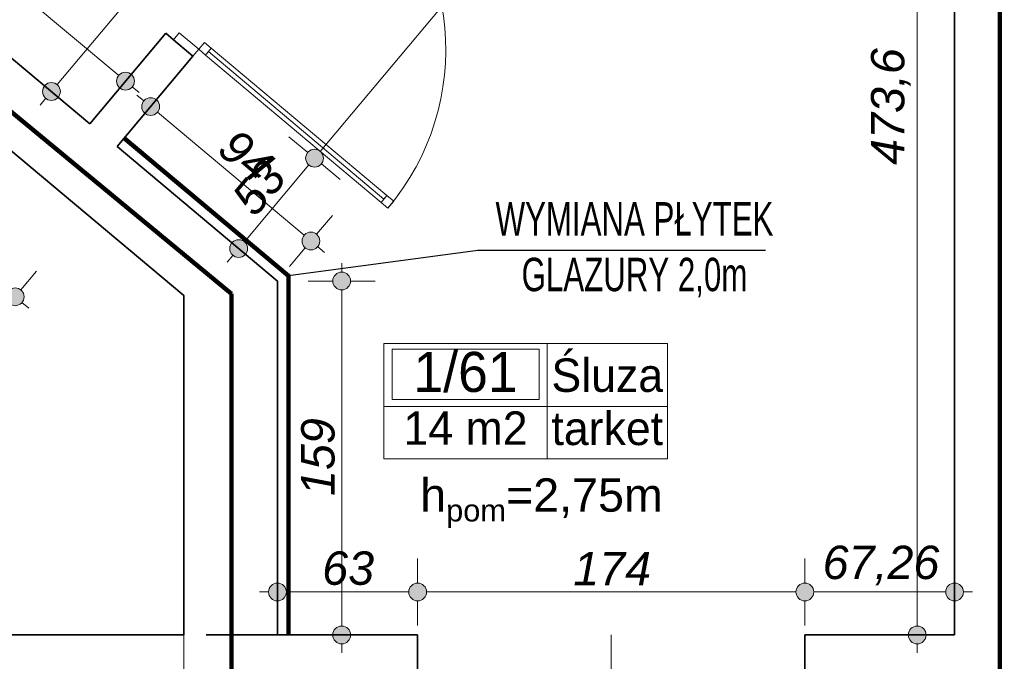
# Model space of a CAD drawing. Header units: millimetres. Extents: x -50073 to 84772, y -78870 to -35317.
# Tile 106 of 125: x 52658 to 57082, y -70234 to -67351. Entities that reach past the tile are written whole.
import ezdxf
from ezdxf.enums import TextEntityAlignment as Align

# ---------------------------------------------------------------- set-up
doc = ezdxf.new("R2010")
doc.units = ezdxf.units.MM
doc.header["$MEASUREMENT"] = 0
for name, color, linetype, lineweight in [('0_Nr_pióra__3', 7, 'Continuous', 20), ('Drzwi ArchiCAD_Nr_pióra__1', 7, 'Continuous', 0), ('Konstrukcja - Stropy_Nr_pióra__1', 7, 'Continuous', 0), ('Konstrukcja - Ściany zew_Nr_pióra__6', 7, 'Continuous', 35), ('Metryczki pomieszczeń ArchiCADa_Nr_pióra__1', 7, 'Continuous', 0), ('Wymiarowanie - Ogólne_Nr_pióra__82', 114, 'Continuous', 13), ('Znaczniki drzwi ArchiCADa_Nr_pióra__1', 7, 'Continuous', 0)]:
    doc.layers.add(name, color=color, linetype=linetype, lineweight=lineweight)
doc.layers.add('Elementy modelu - Strefy', color=7, linetype='Continuous')
doc.layers.add('Wymiarowanie - Ogólne', color=7, linetype='Continuous')
doc.styles.add('GENERATED_STYLE_1', font='txt')
doc.styles.add('GENERATED_STYLE_2', font='txt')
doc.styles.add('GENERATED_STYLE_3', font='txt')
doc.styles.add('GENERATED_STYLE_4', font='txt')
doc.dimstyles.new('GENERATED_STYLE__1', dxfattribs={"dimtxt": 150, "dimasz": 152, "dimexe": 0.18, "dimexo": 0, "dimgap": 0.09, "dimtad": 1, "dimlfac": 0.1, "dimzin": 0, "dimdsep": 46, "dimtxsty": 'GENERATED_STYLE_3', "dimblk": 'ARROWHEAD_11', "dimblk1": 'ARROWHEAD_11', "dimblk2": 'ARROWHEAD_11', "dimcen": 0.09, "dimclrd": 114, "dimclre": 114, "dimclrt": 114, "dimazin": 0, "dimtfac": 1, "dimtdec": 4, "dimtmove": 0, "dimatfit": 3, "dimfxl": 1, "dimtolj": 1, "dimtzin": 0, "dimarcsym": 0})
doc.dimstyles.new('GENERATED_STYLE__2', dxfattribs={"dimtxt": 150, "dimasz": 152, "dimexe": 0.18, "dimexo": 0, "dimgap": 0.09, "dimtad": 1, "dimtih": 1, "dimtoh": 1, "dimlfac": 0.1, "dimzin": 0, "dimdsep": 46, "dimtxsty": 'GENERATED_STYLE_3', "dimblk": 'ARROWHEAD_11', "dimblk1": 'ARROWHEAD_11', "dimblk2": 'ARROWHEAD_11', "dimcen": 0.09, "dimclrd": 114, "dimclre": 114, "dimclrt": 114, "dimazin": 0, "dimtfac": 1, "dimtdec": 4, "dimtmove": 0, "dimatfit": 3, "dimfxl": 1, "dimtolj": 1, "dimtzin": 0, "dimarcsym": 0})

# ---------------------------------------------------------------- blocks, each defined once
blk = doc.blocks.new('Śluza_1_61_61', base_point=(55028.5, -69088.7))
at = {"layer": 'Metryczki pomieszczeń ArchiCADa_Nr_pióra__1', "linetype": 'Continuous'}
for p, q in [((54294.4, -68805.8), (55568.5, -68805.8)), ((54294.4, -69324.4), (54294.4, -68805.8)), ((54331.1, -68831.7), (54991.8, -68831.7)), ((54331.1, -69058), (54331.1, -68831.7)), ((54991.8, -68831.7), (54991.8, -69058)), ((55028.5, -68805.8), (55028.5, -69324.4)), ((55568.5, -68805.8), (55568.5, -69324.4)), ((54991.8, -69058), (54331.1, -69058)), ((54294.4, -69088.7), (55568.5, -69088.7)), ((55568.5, -69324.4), (54294.4, -69324.4))]:
    blk.add_line(p, q, dxfattribs=at)
at = {"layer": 'Metryczki pomieszczeń ArchiCADa_Nr_pióra__1'}
for tag, height, style, p in [('ROOM_NUMBER', 180, 'GENERATED_STYLE_2', (54661.4, -68933.7)), ('ROOM_NAME', 150, 'GENERATED_STYLE_1', (55298.5, -68948.4)), ('floor_f', 150, 'GENERATED_STYLE_1', (55298.5, -69187.4)), ('ROOM_CALC_AREA', 150, 'GENERATED_STYLE_1', (54661.4, -69186.2))]:
    blk.add_attdef(tag, text='', height=height, dxfattribs=dict(at, style=style)).set_placement(p, align=Align.MIDDLE_CENTER)
blk = doc.blocks.new('*D69')
at = {"layer": 'Wymiarowanie - Ogólne_Nr_pióra__82', "linetype": 'Continuous'}
for points in [[(48048.7, -64715.5), (48045.6, -64700.2), (48036.9, -64687.2), (48024, -64678.5), (48008.7, -64675.5), (47993.4, -64678.5), (47980.4, -64687.2), (47971.7, -64700.2), (47968.7, -64715.5), (47971.7, -64730.8), (47980.4, -64743.8), (47993.4, -64752.5), (48008.7, -64755.5), (48024, -64752.5), (48036.9, -64743.8), (48045.6, -64730.8)], [(52677.7, -68596.2), (52674.6, -68580.9), (52665.9, -68568), (52653, -68559.3), (52637.7, -68556.2), (52622.4, -68559.3), (52609.4, -68568), (52600.7, -68580.9), (52597.7, -68596.2), (52600.7, -68611.6), (52609.4, -68624.5), (52622.4, -68633.2), (52637.7, -68636.2), (52653, -68633.2), (52665.9, -68624.5), (52674.6, -68611.6)]]:
    blk.add_hatch(color=256, dxfattribs=at).paths.add_polyline_path(points)
for p, q in [((48034.4, -64684.8), (48105, -64600.6)), ((47947.4, -64664.1), (47978, -64689.8)), ((47912.3, -64830.4), (47983, -64746.2)), ((48039.3, -64741.2), (52607, -68570.5)), ((52663.4, -68565.6), (52734, -68481.3)), ((52541.3, -68711.2), (52612, -68626.9)), ((52668.3, -68621.9), (52699, -68647.6))]:
    blk.add_line(p, q, dxfattribs=at)
for centre in [(48008.7, -64715.5), (52637.7, -68596.2)]:
    blk.add_circle(centre, 40, dxfattribs=at)
at = {"layer": 'Wymiarowanie - Ogólne_Nr_pióra__82', "insert": (50211.6, -66523.2), "char_height": 150, "attachment_point": 7, "rotation": 320.025, "style": 'GENERATED_STYLE_3'}
blk.add_mtext('\\A1;{\\fArial|b0|i1|c238|p38;604}', dxfattribs=at)
blk = doc.blocks.new('ARROWHEAD_11')
at = {"color": 0, "linetype": 'Continuous', "lineweight": 0}
blk.add_line((0, 0), (-1, 0), dxfattribs=at)
at = {"color": 0, "linetype": 'Continuous', "lineweight": 0, "const_width": 0.25, "flags": 128}
blk.add_lwpolyline([(-0.125, 0, 1), (0.125, 0, 1)], format="xyb", close=True, dxfattribs=at)
blk = doc.blocks.new('*D162')
at = {"layer": 'Wymiarowanie - Ogólne_Nr_pióra__82', "linetype": 'Continuous'}
for points in [[(53856.3, -69922.3), (53853.2, -69906.9), (53844.5, -69894), (53831.6, -69885.3), (53816.3, -69882.3), (53801, -69885.3), (53788, -69894), (53779.3, -69906.9), (53776.3, -69922.3), (53779.3, -69937.6), (53788, -69950.5), (53801, -69959.2), (53816.3, -69962.3), (53831.6, -69959.2), (53844.5, -69950.5), (53853.2, -69937.6)], [(54486.3, -69922.3), (54483.2, -69906.9), (54474.5, -69894), (54461.6, -69885.3), (54446.3, -69882.3), (54431, -69885.3), (54418, -69894), (54409.3, -69906.9), (54406.3, -69922.3), (54409.3, -69937.6), (54418, -69950.5), (54431, -69959.2), (54446.3, -69962.3), (54461.6, -69959.2), (54474.5, -69950.5), (54483.2, -69937.6)]]:
    blk.add_hatch(color=256, dxfattribs=at).paths.add_polyline_path(points)
for p, q in [((53816.3, -69882.3), (53816.3, -69772.3)), ((54446.3, -69882.3), (54446.3, -69772.3)), ((53736.3, -69922.3), (53776.3, -69922.3)), ((53856.3, -69922.3), (54406.3, -69922.3)), ((53816.3, -70072.3), (53816.3, -69962.3)), ((54446.3, -70072.3), (54446.3, -69962.3))]:
    blk.add_line(p, q, dxfattribs=at)
for centre in [(53816.3, -69922.3), (54446.3, -69922.3)]:
    blk.add_circle(centre, 40, dxfattribs=at)
at = {"layer": 'Wymiarowanie - Ogólne_Nr_pióra__82', "insert": (54017.4, -69892.3), "char_height": 150, "attachment_point": 7, "style": 'GENERATED_STYLE_3'}
blk.add_mtext('\\A1;{\\fArial|b0|i1|c238|p38;63}', dxfattribs=at)
blk = doc.blocks.new('*D163')
at = {"layer": 'Wymiarowanie - Ogólne_Nr_pióra__82', "linetype": 'Continuous'}
for points in [[(54486.3, -69922.3), (54483.2, -69906.9), (54474.5, -69894), (54461.6, -69885.3), (54446.3, -69882.3), (54431, -69885.3), (54418, -69894), (54409.3, -69906.9), (54406.3, -69922.3), (54409.3, -69937.6), (54418, -69950.5), (54431, -69959.2), (54446.3, -69962.3), (54461.6, -69959.2), (54474.5, -69950.5), (54483.2, -69937.6)], [(56226.3, -69922.3), (56223.2, -69906.9), (56214.5, -69894), (56201.6, -69885.3), (56186.3, -69882.3), (56171, -69885.3), (56158, -69894), (56149.3, -69906.9), (56146.3, -69922.3), (56149.3, -69937.6), (56158, -69950.5), (56171, -69959.2), (56186.3, -69962.3), (56201.6, -69959.2), (56214.5, -69950.5), (56223.2, -69937.6)]]:
    blk.add_hatch(color=256, dxfattribs=at).paths.add_polyline_path(points)
for p, q in [((54446.3, -69882.3), (54446.3, -69772.3)), ((56186.3, -69882.3), (56186.3, -69772.3)), ((54486.3, -69922.3), (56146.3, -69922.3)), ((54446.3, -70072.3), (54446.3, -69962.3)), ((56186.3, -70072.3), (56186.3, -69962.3))]:
    blk.add_line(p, q, dxfattribs=at)
for centre in [(54446.3, -69922.3), (56186.3, -69922.3)]:
    blk.add_circle(centre, 40, dxfattribs=at)
at = {"layer": 'Wymiarowanie - Ogólne_Nr_pióra__82', "insert": (55145.5, -69892.3), "char_height": 150, "attachment_point": 7, "style": 'GENERATED_STYLE_3'}
blk.add_mtext('\\A1;{\\fArial|b0|i1|c238|p38;174}', dxfattribs=at)
blk = doc.blocks.new('*D164')
at = {"layer": 'Wymiarowanie - Ogólne_Nr_pióra__82', "linetype": 'Continuous'}
for points in [[(56226.3, -69922.3), (56223.2, -69906.9), (56214.5, -69894), (56201.6, -69885.3), (56186.3, -69882.3), (56171, -69885.3), (56158, -69894), (56149.3, -69906.9), (56146.3, -69922.3), (56149.3, -69937.6), (56158, -69950.5), (56171, -69959.2), (56186.3, -69962.3), (56201.6, -69959.2), (56214.5, -69950.5), (56223.2, -69937.6)], [(56898.9, -69922.3), (56895.9, -69906.9), (56887.2, -69894), (56874.2, -69885.3), (56858.9, -69882.3), (56843.6, -69885.3), (56830.6, -69894), (56821.9, -69906.9), (56818.9, -69922.3), (56821.9, -69937.6), (56830.6, -69950.5), (56843.6, -69959.2), (56858.9, -69962.3), (56874.2, -69959.2), (56887.2, -69950.5), (56895.9, -69937.6)]]:
    blk.add_hatch(color=256, dxfattribs=at).paths.add_polyline_path(points)
for p, q in [((56186.3, -69882.3), (56186.3, -69772.3)), ((56858.9, -69882.3), (56858.9, -69772.3)), ((56226.3, -69922.3), (56818.9, -69922.3)), ((56898.9, -69922.3), (56938.9, -69922.3)), ((56186.3, -70072.3), (56186.3, -69962.3)), ((56858.9, -70072.3), (56858.9, -69962.3))]:
    blk.add_line(p, q, dxfattribs=at)
for centre in [(56186.3, -69922.3), (56858.9, -69922.3)]:
    blk.add_circle(centre, 40, dxfattribs=at)
at = {"layer": 'Wymiarowanie - Ogólne_Nr_pióra__82', "insert": (56266.1, -69892.3), "char_height": 150, "attachment_point": 7, "style": 'GENERATED_STYLE_3'}
blk.add_mtext('\\A1;{\\fArial|b0|i1|c238|p38;67,26}', dxfattribs=at)
blk = doc.blocks.new('*D165')
at = {"layer": 'Wymiarowanie - Ogólne_Nr_pióra__82', "linetype": 'Continuous'}
for points in [[(54145, -68525.4), (54141.9, -68510.1), (54133.3, -68497.1), (54120.3, -68488.4), (54105, -68485.4), (54089.7, -68488.4), (54076.7, -68497.1), (54068, -68510.1), (54065, -68525.4), (54068, -68540.7), (54076.7, -68553.6), (54089.7, -68562.3), (54105, -68565.4), (54120.3, -68562.3), (54133.3, -68553.6), (54141.9, -68540.7)], [(54145, -70115.4), (54141.9, -70100.1), (54133.3, -70087.1), (54120.3, -70078.4), (54105, -70075.4), (54089.7, -70078.4), (54076.7, -70087.1), (54068, -70100.1), (54065, -70115.4), (54068, -70130.7), (54076.7, -70143.7), (54089.7, -70152.3), (54105, -70155.4), (54120.3, -70152.3), (54133.3, -70143.7), (54141.9, -70130.7)]]:
    blk.add_hatch(color=256, dxfattribs=at).paths.add_polyline_path(points)
for p, q in [((54105, -68485.4), (54105, -68445.4)), ((54065, -68525.4), (53955, -68525.4)), ((54255, -68525.4), (54145, -68525.4)), ((54105, -70075.4), (54105, -68565.4)), ((54065, -70115.4), (53955, -70115.4)), ((54255, -70115.4), (54145, -70115.4)), ((54105, -70195.4), (54105, -70155.4))]:
    blk.add_line(p, q, dxfattribs=at)
for centre in [(54105, -68525.4), (54105, -70115.4)]:
    blk.add_circle(centre, 40, dxfattribs=at)
at = {"layer": 'Wymiarowanie - Ogólne_Nr_pióra__82', "insert": (54075, -69491.1), "char_height": 150, "attachment_point": 7, "rotation": 90, "style": 'GENERATED_STYLE_3'}
blk.add_mtext('\\A1;{\\fArial|b0|i1|c238|p38;159}', dxfattribs=at)
blk = doc.blocks.new('*D166')
at = {"layer": 'Wymiarowanie - Ogólne_Nr_pióra__82', "linetype": 'Continuous'}
for points in [[(56731.2, -65379.4), (56728.1, -65364.1), (56719.4, -65351.1), (56706.5, -65342.4), (56691.2, -65339.4), (56675.8, -65342.4), (56662.9, -65351.1), (56654.2, -65364.1), (56651.2, -65379.4), (56654.2, -65394.7), (56662.9, -65407.7), (56675.8, -65416.3), (56691.2, -65419.4), (56706.5, -65416.3), (56719.4, -65407.7), (56728.1, -65394.7)], [(56731.2, -70115.4), (56728.1, -70100.1), (56719.4, -70087.1), (56706.5, -70078.4), (56691.2, -70075.4), (56675.8, -70078.4), (56662.9, -70087.1), (56654.2, -70100.1), (56651.2, -70115.4), (56654.2, -70130.7), (56662.9, -70143.7), (56675.8, -70152.3), (56691.2, -70155.4), (56706.5, -70152.3), (56719.4, -70143.7), (56728.1, -70130.7)]]:
    blk.add_hatch(color=256, dxfattribs=at).paths.add_polyline_path(points)
for p, q in [((56691.2, -65339.4), (56691.2, -65299.4)), ((56651.2, -65379.4), (56541.2, -65379.4)), ((56841.2, -65379.4), (56731.2, -65379.4)), ((56691.2, -70075.4), (56691.2, -65419.4)), ((56651.2, -70115.4), (56541.2, -70115.4)), ((56841.2, -70115.4), (56731.2, -70115.4)), ((56691.2, -70195.4), (56691.2, -70155.4))]:
    blk.add_line(p, q, dxfattribs=at)
for centre in [(56691.2, -65379.4), (56691.2, -70115.4)]:
    blk.add_circle(centre, 40, dxfattribs=at)
at = {"layer": 'Wymiarowanie - Ogólne_Nr_pióra__82', "insert": (56661.2, -68003.8), "char_height": 150, "attachment_point": 7, "rotation": 90, "style": 'GENERATED_STYLE_3'}
blk.add_mtext('\\A1;{\\fArial|b0|i1|c238|p38;473,6}', dxfattribs=at)
blk = doc.blocks.new('*D168')
at = {"layer": 'Wymiarowanie - Ogólne_Nr_pióra__82', "linetype": 'Continuous'}
for points in [[(53286.5, -67741.9), (53283.4, -67726.6), (53274.7, -67713.6), (53261.8, -67704.9), (53246.5, -67701.9), (53231.2, -67704.9), (53218.2, -67713.6), (53209.5, -67726.6), (53206.5, -67741.9), (53209.5, -67757.2), (53218.2, -67770.2), (53231.2, -67778.8), (53246.5, -67781.9), (53261.8, -67778.8), (53274.7, -67770.2), (53283.4, -67757.2)], [(54006.8, -68345.8), (54003.8, -68330.5), (53995.1, -68317.5), (53982.1, -68308.8), (53966.8, -68305.8), (53951.5, -68308.8), (53938.5, -68317.5), (53929.9, -68330.5), (53926.8, -68345.8), (53929.9, -68361.1), (53938.5, -68374.1), (53951.5, -68382.7), (53966.8, -68385.8), (53982.1, -68382.7), (53995.1, -68374.1), (54003.8, -68361.1)]]:
    blk.add_hatch(color=256, dxfattribs=at).paths.add_polyline_path(points)
for p, q in [((53272.2, -67711.2), (53342.8, -67626.9)), ((53185.2, -67690.5), (53215.8, -67716.2)), ((53150.1, -67856.8), (53220.8, -67772.5)), ((53277.1, -67767.6), (53936.2, -68320.1)), ((53992.5, -68315.1), (54063.2, -68230.8)), ((53870.4, -68460.7), (53941.1, -68376.4)), ((53997.5, -68371.5), (54028.1, -68397.2))]:
    blk.add_line(p, q, dxfattribs=at)
for centre in [(53246.5, -67741.9), (53966.8, -68345.8)]:
    blk.add_circle(centre, 40, dxfattribs=at)
at = {"layer": 'Wymiarowanie - Ogólne_Nr_pióra__82', "insert": (53538.7, -67947.7), "char_height": 150, "attachment_point": 7, "rotation": 320.025, "style": 'GENERATED_STYLE_3'}
blk.add_mtext('\\A1;{\\fArial|b0|i1|c238|p38;94}', dxfattribs=at)
blk = doc.blocks.new('*D169')
at = {"layer": 'Wymiarowanie - Ogólne_Nr_pióra__82', "linetype": 'Continuous'}
for points in [[(54023, -67973.5), (54020, -67958.2), (54011.3, -67945.2), (53998.4, -67936.6), (53983, -67933.5), (53967.7, -67936.6), (53954.8, -67945.2), (53946.1, -67958.2), (53943, -67973.5), (53946.1, -67988.8), (53954.8, -68001.8), (53967.7, -68010.5), (53983, -68013.5), (53998.4, -68010.5), (54011.3, -68001.8), (54020, -67988.8)], [(53682.2, -68379.8), (53679.1, -68364.5), (53670.4, -68351.5), (53657.5, -68342.8), (53642.2, -68339.8), (53626.9, -68342.8), (53613.9, -68351.5), (53605.2, -68364.5), (53602.2, -68379.8), (53605.2, -68395.1), (53613.9, -68408.1), (53626.9, -68416.8), (53642.2, -68419.8), (53657.5, -68416.8), (53670.4, -68408.1), (53679.1, -68395.1)]]:
    blk.add_hatch(color=256, dxfattribs=at).paths.add_polyline_path(points)
for p, q in [((53952.4, -67947.8), (53868.1, -67877.1)), ((54098, -68069.9), (54013.7, -67999.2)), ((53667.9, -68349.2), (53957.3, -68004.2)), ((53611.5, -68354.1), (53527.3, -68283.4)), ((53590.7, -68441.1), (53616.4, -68410.4)), ((53757.1, -68476.2), (53672.8, -68405.5))]:
    blk.add_line(p, q, dxfattribs=at)
blk.add_circle((53642.2, -68379.8), 40, dxfattribs=at)
at = {"layer": 'Wymiarowanie - Ogólne_Nr_pióra__82', "insert": (53716.5, -68244.6), "char_height": 150, "attachment_point": 7, "rotation": 50.001, "style": 'GENERATED_STYLE_3'}
blk.add_mtext('\\A1;{\\fArial|b0|i1|c238|p38;53}', dxfattribs=at)
blk = doc.blocks.new('*D170')
at = {"layer": 'Wymiarowanie - Ogólne_Nr_pióra__82', "linetype": 'Continuous'}
for points in [[(55501.4, -66211.6), (55498.4, -66196.3), (55489.7, -66183.3), (55476.7, -66174.6), (55461.4, -66171.6), (55446.1, -66174.6), (55433.1, -66183.3), (55424.5, -66196.3), (55421.4, -66211.6), (55424.5, -66226.9), (55433.1, -66239.9), (55446.1, -66248.6), (55461.4, -66251.6), (55476.7, -66248.6), (55489.7, -66239.9), (55498.4, -66226.9)], [(54023, -67973.5), (54020, -67958.2), (54011.3, -67945.2), (53998.4, -67936.6), (53983, -67933.5), (53967.7, -67936.6), (53954.8, -67945.2), (53946.1, -67958.2), (53943, -67973.5), (53946.1, -67988.8), (53954.8, -68001.8), (53967.7, -68010.5), (53983, -68013.5), (53998.4, -68010.5), (54011.3, -68001.8), (54020, -67988.8)]]:
    blk.add_hatch(color=256, dxfattribs=at).paths.add_polyline_path(points)
for p, q in [((55430.8, -66185.9), (55346.5, -66115.2)), ((54008.8, -67942.9), (55435.7, -66242.2)), ((55576.3, -66308), (55492.1, -66237.3)), ((53952.4, -67947.8), (53868.1, -67877.1)), ((54098, -68069.9), (54013.7, -67999.2))]:
    blk.add_line(p, q, dxfattribs=at)
blk.add_circle((53983, -67973.5), 40, dxfattribs=at)
at = {"layer": 'Wymiarowanie - Ogólne_Nr_pióra__82', "insert": (54589.5, -67204.1), "char_height": 150, "attachment_point": 7, "rotation": 50.001, "style": 'GENERATED_STYLE_3'}
blk.add_mtext('\\A1;{\\fArial|b0|i1|c238|p38;230}', dxfattribs=at)
blk = doc.blocks.new('*D172')
at = {"layer": 'Wymiarowanie - Ogólne_Nr_pióra__82', "linetype": 'Continuous'}
for points in [[(54943, -65168.7), (54939.9, -65153.3), (54931.3, -65140.4), (54918.3, -65131.7), (54903, -65128.7), (54887.7, -65131.7), (54874.7, -65140.4), (54866, -65153.3), (54863, -65168.7), (54866, -65184), (54874.7, -65196.9), (54887.7, -65205.6), (54903, -65208.7), (54918.3, -65205.6), (54931.3, -65196.9), (54939.9, -65184)], [(52840.8, -67674), (52837.8, -67658.7), (52829.1, -67645.7), (52816.2, -67637), (52800.8, -67634), (52785.5, -67637), (52772.6, -67645.7), (52763.9, -67658.7), (52760.8, -67674), (52763.9, -67689.3), (52772.6, -67702.2), (52785.5, -67710.9), (52800.8, -67714), (52816.2, -67710.9), (52829.1, -67702.2), (52837.8, -67689.3)]]:
    blk.add_hatch(color=256, dxfattribs=at).paths.add_polyline_path(points)
for p, q in [((54872.3, -65142.9), (54788.1, -65072.2)), ((54928.7, -65138), (54954.4, -65107.4)), ((52826.6, -67643.3), (54877.3, -65199.3)), ((55017.9, -65265.1), (54933.6, -65194.4)), ((52770.2, -67648.3), (52685.9, -67577.5)), ((52749.4, -67735.3), (52775.1, -67704.6)), ((52915.8, -67770.4), (52831.5, -67699.7))]:
    blk.add_line(p, q, dxfattribs=at)
for centre in [(54903, -65168.7), (52800.8, -67674)]:
    blk.add_circle(centre, 40, dxfattribs=at)
at = {"layer": 'Wymiarowanie - Ogólne_Nr_pióra__82', "insert": (53719.2, -66532.8), "char_height": 150, "attachment_point": 7, "rotation": 50.001, "style": 'GENERATED_STYLE_3'}
blk.add_mtext('\\A1;{\\fArial|b0|i1|c238|p38;327}', dxfattribs=at)
blk = doc.blocks.new('*D173')
at = {"layer": 'Wymiarowanie - Ogólne_Nr_pióra__82', "linetype": 'Continuous'}
for points in [[(48521.9, -63727.9), (48518.9, -63712.6), (48510.2, -63699.6), (48497.2, -63690.9), (48481.9, -63687.9), (48466.6, -63690.9), (48453.6, -63699.6), (48445, -63712.6), (48441.9, -63727.9), (48445, -63743.2), (48453.6, -63756.2), (48466.6, -63764.8), (48481.9, -63767.9), (48497.2, -63764.8), (48510.2, -63756.2), (48518.9, -63743.2)], [(53173.5, -67627.6), (53170.5, -67612.3), (53161.8, -67599.3), (53148.8, -67590.6), (53133.5, -67587.6), (53118.2, -67590.6), (53105.2, -67599.3), (53096.6, -67612.3), (53093.5, -67627.6), (53096.6, -67642.9), (53105.2, -67655.8), (53118.2, -67664.5), (53133.5, -67667.6), (53148.8, -67664.5), (53161.8, -67655.8), (53170.5, -67642.9)]]:
    blk.add_hatch(color=256, dxfattribs=at).paths.add_polyline_path(points)
for p, q in [((48578.3, -63612.9), (48507.6, -63697.2)), ((48451.3, -63702.2), (48420.6, -63676.5)), ((48456.2, -63758.5), (48385.5, -63842.8)), ((53102.9, -67601.9), (48512.6, -63753.6)), ((53229.9, -67512.6), (53159.2, -67596.9)), ((53107.8, -67658.2), (53037.1, -67742.5)), ((53194.8, -67679), (53164.2, -67653.3))]:
    blk.add_line(p, q, dxfattribs=at)
for centre in [(48481.9, -63727.9), (53133.5, -67627.6)]:
    blk.add_circle(centre, 40, dxfattribs=at)
at = {"layer": 'Wymiarowanie - Ogólne_Nr_pióra__82', "insert": (50696.1, -65545), "char_height": 150, "attachment_point": 7, "rotation": 320.025, "style": 'GENERATED_STYLE_3'}
blk.add_mtext('\\A1;{\\fArial|b0|i1|c238|p38;607}', dxfattribs=at)

msp = doc.modelspace()

# ---------------------------------------------------------------- linework, layer by layer
at = {"color": 10}
for p, q in [((54716.962, -68387.645), (53866.259, -68502.036)), ((56009.826, -68387.645), (54716.962, -68387.645))]:
    msp.add_line(p, q, dxfattribs=at)
at = {"color": 10, "lineweight": 106}
for points in [[(66.617, -62583.342), (2355.65, -62594.844), (2355.65, -78050.061), (23019.646, -78050.061), (23019.646, -74088.498), (27356.387, -74088.498), (27356.387, -76174.624), (31806.314, -76174.624), (31806.314, -70254.194), (29738.593, -70254.194), (29738.593, -64145.049), (48237.42, -64145.049), (53610.352, -68583.295), (53610.352, -70500.678), (57061.641, -70500.678), (57061.641, -65412.681), (59990.725, -65412.681), (59990.725, -59684.671), (37804.772, -41061.805), (28682.341, -41061.805), (28682.341, -51358.017), (2441.313, -51358.017)], [(53128.036, -67883.143), (53866.259, -68502.036), (53866.259, -70115.378)]]:
    msp.add_lwpolyline(points, dxfattribs=at)
at = {"color": 10}
msp.add_lwpolyline([(53095.914, -67921.459), (53816.259, -68525.364), (53816.259, -70115.378)], dxfattribs=at)
at = {"layer": 'Drzwi ArchiCAD_Nr_pióra__1', "linetype": 'Continuous'}
for p, q in [((53374.417, -67410.628), (53348.706, -67441.27)), ((53462.513, -67484.547), (53374.417, -67410.628)), ((53348.706, -67441.27), (53436.802, -67515.189)), ((53436.802, -67515.189), (53348.706, -67441.27)), ((53462.513, -67484.547), (53488.224, -67453.905)), ((53488.224, -67453.905), (53518.866, -67479.616)), ((53436.802, -67515.189), (53462.513, -67484.547)), ((53493.155, -67510.258), (53462.513, -67484.547)), ((53518.866, -67479.616), (53493.155, -67510.258)), ((53493.155, -67510.258), (53506.011, -67494.937)), ((54282.193, -68172.316), (53493.155, -67510.258)), ((53506.011, -67494.937), (53518.866, -67479.616)), ((53506.011, -67494.937), (54295.048, -68156.994)), ((54295.048, -68156.994), (53506.011, -67494.937)), ((54295.048, -68156.994), (53506.011, -67494.937)), ((53518.866, -67479.616), (54307.904, -68141.673)), ((54282.193, -68172.316), (54307.904, -68141.673)), ((54295.048, -68156.994), (54282.193, -68172.316)), ((54312.835, -68198.027), (54282.193, -68172.316)), ((54307.904, -68141.673), (54295.048, -68156.994)), ((54307.904, -68141.673), (54338.546, -68167.384)), ((54338.546, -68167.384), (54312.835, -68198.027))]:
    msp.add_line(p, q, dxfattribs=at)
msp.add_arc((53462.513, -67484.547), 1110, 320.000993, 50.000993, dxfattribs=at)
at = {"layer": 'Konstrukcja - Stropy_Nr_pióra__1', "linetype": 'Continuous', "flags": 128}
msp.add_lwpolyline([(29924.596, -64338.978), (48324.596, -64338.978), (53396.259, -68590.833), (53396.259, -70500.678), (57288.896, -70500.678), (57288.896, -65629.384), (60264.596, -65629.384), (60264.596, -59579.384), (37951.507, -40862.978)], dxfattribs=at)
at = {"layer": 'Konstrukcja - Ściany zew_Nr_pióra__6', "linetype": 'Continuous'}
for p, q in [((53348.706, -67441.27), (53314.233, -67412.345)), ((53436.802, -67515.189), (53348.706, -67441.27)), ((54446.259, -70385.678), (54446.259, -70115.378)), ((56186.259, -70385.678), (56186.259, -70115.378))]:
    msp.add_line(p, q, dxfattribs=at)
at = {"layer": 'Konstrukcja - Ściany zew_Nr_pióra__6', "linetype": 'Continuous', "flags": 128}
for points in [[(52973.301, -67818.666), (48321.707, -63918.978)], [(48324.596, -64338.978), (53396.259, -68590.833)], [(56858.896, -65629.384), (56858.896, -70115.378)], [(53314.233, -67412.345), (52973.301, -67818.666)], [(53095.914, -67921.459), (53436.802, -67515.189)], [(53816.259, -68525.364), (53095.914, -67921.459)], [(53816.259, -70115.378), (53816.259, -68525.364)], [(53396.259, -68590.833), (53396.259, -70115.378)], [(53396.259, -70115.378), (52076.738, -70115.378)], [(54446.259, -70115.378), (53496.259, -70115.378)], [(56858.896, -70115.378), (56186.259, -70115.378)]]:
    msp.add_lwpolyline(points, dxfattribs=at)
at = {"layer": 'Znaczniki drzwi ArchiCADa_Nr_pióra__1', "linetype": 'Continuous'}
msp.add_line((55316.259, -70900.678), (55316.259, -70115.378), dxfattribs=at)

# ---------------------------------------------------------------- block references
at = {"layer": 'Elementy modelu - Strefy', "linetype": 'Continuous'}
ref = msp.add_blockref('Śluza_1_61_61', (55028.458, -69088.675), dxfattribs=at)
ref.add_attrib('ROOM_NAME', 'Śluza', dxfattribs={"layer": 'Metryczki pomieszczeń ArchiCADa_Nr_pióra__1', "color": 7, "height": 150, "style": 'GENERATED_STYLE_1'}).set_placement((55298.458, -68948.412), align=Align.MIDDLE_CENTER)
ref.add_attrib('ROOM_NUMBER', '1/61', dxfattribs={"layer": 'Metryczki pomieszczeń ArchiCADa_Nr_pióra__1', "color": 7, "height": 180, "style": 'GENERATED_STYLE_2'}).set_placement((54661.438, -68933.726), align=Align.MIDDLE_CENTER)
ref.add_attrib('ROOM_CALC_AREA', '14 m2', dxfattribs={"layer": 'Metryczki pomieszczeń ArchiCADa_Nr_pióra__1', "color": 7, "height": 150, "style": 'GENERATED_STYLE_1'}).set_placement((54661.438, -69186.172), align=Align.MIDDLE_CENTER)
ref.add_attrib('floor_f', 'tarket', dxfattribs={"layer": 'Metryczki pomieszczeń ArchiCADa_Nr_pióra__1', "color": 7, "height": 150, "style": 'GENERATED_STYLE_1'}).set_placement((55298.458, -69187.355), align=Align.MIDDLE_CENTER)

# ---------------------------------------------------------------- texts
at = {"layer": '0_Nr_pióra__3', "linetype": 'Continuous', "char_height": 150, "attachment_point": 2, "style": 'GENERATED_STYLE_4'}
for s, insert in [('{\\A1;\\W0.7;\\C10;WYMIANA PŁYTEK \\PGLAZURY 2,0m}', (55420.605, -68171.053)), ('\\A1;{\\fArial|b0|i0|c0|p38;h\\fArial|b0|i0|c0|p38;\\A1{\\H.66x;\\S ^ pom;}\\fArial|b0|i0|c0|p38;=2,75m}', (55002.727, -69367.938))]:
    msp.add_mtext(s, dxfattribs=dict(at, insert=insert))

# ---------------------------------------------------------------- dimensions: what is measured, and where the dimension line sits
at = {"layer": 'Wymiarowanie - Ogólne', "color": 114, "linetype": 'Continuous', "lineweight": 13}
for base, p1, p2, angle, picture, middle, turn in [((48481.917, -63727.876), (52973.301, -67818.666), (48321.707, -63918.978), 140.025041, '*D173', (50875.173, -65597.256), 320.025041), ((56691.153, -65379.384), (56858.896, -70115.378), (56858.896, -65379.384), 90, '*D166', (56586.153, -67747.381), 90), ((55461.429, -66211.6), (53436.802, -67515.189), (54915.183, -65753.261), 50.000993, '*D170', (54641.803, -67025.072), 50.000993), ((53966.808, -68345.788), (53095.914, -67921.459), (53816.259, -68525.364), 320.025041, '*D168', (53674.093, -67963.371), 320.025041), ((54104.989, -68525.364), (53816.259, -70115.378), (53816.259, -68525.364), 90, '*D165', (53999.989, -69320.371), 90)]:
    dim = msp.add_linear_dim(base=base, p1=p1, p2=p2, angle=angle, dimstyle='GENERATED_STYLE__1', dxfattribs=at)
    dim.commit()
    dim.dimension.update_dxf_attribs({"geometry": picture, "text_midpoint": middle, "dimtype": 160, "text_rotation": turn})
for base, p1, p2, angle, text, picture, middle, turn in [((52637.663, -68596.246), (48012.178, -64711.308), (52715.914, -68502.908), 320.025041, '604', '*D69', (50390.621, -66575.409), 320.025041), ((54902.981, -65168.653), (52973.301, -67818.666), (55075.434, -65313.354), 50.000993, '327', '*D172', (53771.478, -66353.818), 50.000993), ((53983.048, -67973.528), (53095.914, -67921.459), (53436.802, -67515.189), 50.000993, '53', '*D169', (53732.168, -68109.171), 50.000993)]:
    dim = msp.add_linear_dim(base=base, p1=p1, p2=p2, angle=angle, text=text, dimstyle='GENERATED_STYLE__1', dxfattribs=at)
    dim.commit()
    dim.dimension.update_dxf_attribs({"geometry": picture, "text_midpoint": middle, "dimtype": 160, "text_rotation": turn})
for base, p1, p2, picture, middle in [((54446.259, -69922.25), (53816.259, -70115.378), (54446.259, -70115.378), '*D162', (54131.259, -69817.25)), ((56186.259, -69922.25), (54446.259, -70115.378), (56186.259, -70115.378), '*D163', (55316.259, -69817.25)), ((56858.896, -69922.25), (56186.259, -70115.378), (56858.896, -70115.378), '*D164', (56522.578, -69817.25))]:
    dim = msp.add_linear_dim(base=base, p1=p1, p2=p2, dimstyle='GENERATED_STYLE__2', dxfattribs=at)
    dim.commit()
    dim.dimension.update_dxf_attribs({"geometry": picture, "text_midpoint": middle, "dimtype": 160})

doc.saveas('drawing.dxf')
